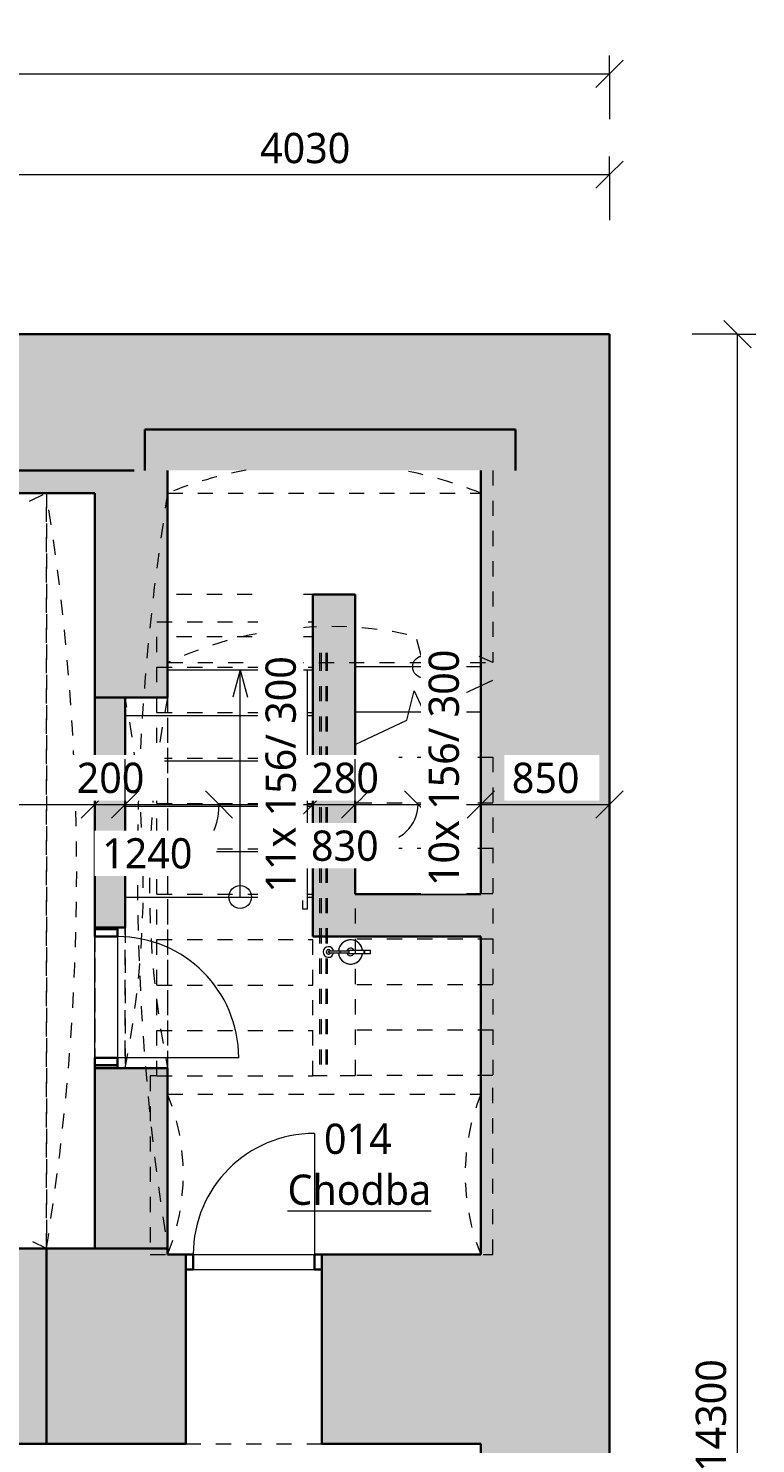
# Model space of a CAD drawing. Header units: metres. Extents: x -2.5 to 41.5, y -3.2 to 29.6.
# Tile 16 of 16: x 35.9 to 40.7, y 7.4 to 16.8. Entities that reach past the tile are written whole.
import ezdxf

# ---------------------------------------------------------------- set-up
doc = ezdxf.new("R2010")
doc.units = ezdxf.units.M
for name, pattern in [('AV - Cerch_ 1 tecka 2mm', [0.004, 0.002, -0.001, 0, -0.001]), ('AV - Cerch_ 2 tecky 2mm', [0.0038, 0.002, -0.0006, 0, -0.0006, 0, -0.0006]), ('AV - Cerch_ 2 tecky 4mm', [0.008, 0.004, -0.0015, 0, -0.001, 0, -0.0015])]:
    doc.linetypes.add(name, pattern=pattern)
doc.layers.add('AV-KOTY', color=5, linetype='Continuous', lineweight=13, true_color=0x0000ff)
doc.layers.add('AV-MISTNOSTI', color=5, linetype='Continuous', lineweight=5, true_color=0x0000ff)
for name, color, linetype, lineweight in [('AV-KOTY-100', 7, 'Continuous', 5), ('AV-SRAFY', 7, 'Continuous', 35), ('AV-STAVBA', 7, 'Continuous', 18)]:
    doc.layers.add(name, color=color, linetype=linetype, lineweight=lineweight)
doc.styles.add('Trebuchet MS', font='trebuc.ttf', dxfattribs={"height": 0.2})
doc.styles.add('Trebuchet MS_B', font='trebuc.ttf', dxfattribs={"height": 0.2})
doc.dimstyles.new('2_mm_-_O_-_Blue_-_mm', dxfattribs={"dimscale": 0.3048, "dimtxt": 0.20619, "dimasz": 0.590551, "dimexe": 0.393701, "dimexo": 0.0625, "dimgap": 0.065617, "dimtad": 1, "dimdec": 0, "dimlfac": 1000, "dimzin": 0, "dimdsep": 46, "dimtxsty": 'Trebuchet MS', "dimblk1": 'OBLIQUE', "dimblk2": 'OBLIQUE', "dimsah": 1, "dimcen": 0.09, "dimazin": 0, "dimtfac": 1, "dimtdec": 4, "dimtix": 1, "dimtmove": 0, "dimatfit": 3, "dimfxl": 0.984252, "dimfxlon": 1, "dimtvp": 1, "dimtfill": 1, "dimtolj": 1, "dimtzin": 0, "dimarcsym": 2})
doc.dimstyles.new('2_mm_-_O_-_Blue_-_mm_-_zaokrouhlena_1', dxfattribs={"dimscale": 0.3048, "dimtxt": 0.20619, "dimasz": 0.590551, "dimexe": 0.393701, "dimexo": 0.0625, "dimgap": 0.065617, "dimtad": 1, "dimdec": 0, "dimlfac": 1000, "dimrnd": 10, "dimzin": 0, "dimdsep": 46, "dimtxsty": 'Trebuchet MS', "dimblk1": 'OBLIQUE', "dimblk2": 'OBLIQUE', "dimsah": 1, "dimcen": 0.09, "dimazin": 0, "dimtfac": 1, "dimtdec": 4, "dimtix": 1, "dimtmove": 0, "dimatfit": 3, "dimfxl": 0.984252, "dimfxlon": 1, "dimtvp": 1, "dimtfill": 1, "dimtolj": 1, "dimtzin": 0, "dimarcsym": 2})
doc.dimstyles.new('2_mm_-_O_-_Blue_-_mm_1', dxfattribs={"dimscale": 0.3048, "dimtxt": 0.20619, "dimasz": 0.590551, "dimexe": 0.393701, "dimexo": 0.0625, "dimgap": 0.065617, "dimtad": 1, "dimdec": 0, "dimlfac": 1000, "dimzin": 0, "dimdsep": 46, "dimtxsty": 'Trebuchet MS', "dimblk1": 'OBLIQUE', "dimblk2": 'OBLIQUE', "dimsah": 1, "dimcen": 0.09, "dimazin": 0, "dimtfac": 1, "dimtdec": 4, "dimtix": 1, "dimtmove": 2, "dimatfit": 3, "dimfxl": 0.984252, "dimfxlon": 1, "dimtvp": 1, "dimtfill": 1, "dimtolj": 1, "dimtzin": 0, "dimarcsym": 2})
doc.dimstyles.new('2_mm_-_O_-_Blue_-_mm_2', dxfattribs={"dimscale": 0.3048, "dimtxt": 0.20619, "dimasz": 0.590551, "dimexe": 0.393701, "dimexo": 0.0625, "dimgap": 0.065617, "dimtad": 1, "dimdec": 0, "dimlfac": 1000, "dimzin": 0, "dimdsep": 46, "dimtxsty": 'Trebuchet MS', "dimblk1": 'OBLIQUE', "dimblk2": 'OBLIQUE', "dimsah": 1, "dimcen": 0.09, "dimazin": 0, "dimtfac": 1, "dimtdec": 4, "dimtix": 1, "dimtmove": 1, "dimatfit": 3, "dimfxl": 0.984252, "dimfxlon": 1, "dimtvp": 1, "dimtfill": 1, "dimtolj": 1, "dimtzin": 0, "dimarcsym": 2})

# ---------------------------------------------------------------- blocks, each defined once
blk = doc.blocks.new('DO_1-L_Ocel_ - 800x1970_150-V1-1PP')
at = {"layer": 'AV-STAVBA'}
for p in [(0.4, 0.875), (-0.4, 0.075)]:
    blk.add_line(p, (0.4, 0.075), dxfattribs=at)
at = {"layer": 'AV-STAVBA', "linetype": 'AV - Cerch_ 1 tecka 2mm'}
for p, q in [((-0.45, 0.075), (0.45, 0.075)), ((-0.4, 0.075), (0.4, 0.075)), ((-0.45, -0.075), (0.45, -0.075)), ((-0.4, -0.075), (0.4, -0.075))]:
    blk.add_line(p, q, dxfattribs=at)
at = {"layer": 'AV-STAVBA', "lineweight": 35}
for p, q in [((-0.4, 0.075), (-0.45, 0.075)), ((-0.4, -0.075), (-0.4, 0.075)), ((0.45, 0.075), (0.4, 0.075)), ((0.4, 0.075), (0.4, -0.075)), ((-0.45, -0.075), (-0.4, -0.075)), ((0.4, -0.075), (0.45, -0.075))]:
    blk.add_line(p, q, dxfattribs=at)
at = {"layer": 'AV-STAVBA'}
blk.add_arc((0.4, 0.075), 0.8, 90, 180, dxfattribs=at)
blk = doc.blocks.new('DO_1-L_Ocel_ - 800x1970_100-1402536-1PP')
at = {"layer": 'AV-STAVBA'}
for p, q in [((0.4, 1.425), (0.4, 0.625)), ((-0.4, 0.625), (0.4, 0.625)), ((-0.4, 0.525), (0.4, 0.525))]:
    blk.add_line(p, q, dxfattribs=at)
at = {"layer": 'AV-STAVBA', "linetype": 'AV - Cerch_ 1 tecka 2mm'}
for p, q in [((-0.45, 0.625), (0.45, 0.625)), ((-0.4, 0.625), (0.4, 0.625)), ((-0.4, 0.525), (0.4, 0.525)), ((-0.45, -0.625), (0.45, -0.625))]:
    blk.add_line(p, q, dxfattribs=at)
at = {"layer": 'AV-STAVBA', "lineweight": 35}
for p, q in [((-0.4, 0.625), (-0.45, 0.625)), ((-0.4, 0.525), (-0.4, 0.625)), ((0.45, 0.625), (0.4, 0.625)), ((0.4, 0.625), (0.4, 0.525)), ((-0.45, 0.525), (-0.4, 0.525)), ((0.4, 0.525), (0.45, 0.525))]:
    blk.add_line(p, q, dxfattribs=at)
at = {"layer": 'AV-STAVBA'}
blk.add_arc((0.4, 0.625), 0.8, 90, 180, dxfattribs=at)
blk = doc.blocks.new('GM_Otvor s klenutým nadpražím - 2450x2330_2300-1650463-1PP')
at = {"layer": 'AV-STAVBA', "linetype": 'AV - Cerch_ 1 tecka 2mm', "lineweight": 13}
for p, q in [((-1.225, 0.24), (1.225, 0.24)), ((1.1415, -0.04), (-1.1415, -0.04))]:
    blk.add_line(p, q, dxfattribs=at)
for centre, start, end in [((0, 6.4326), 258.81041, 281.18959), ((0, -6.2326), 78.81041, 101.18959)]:
    blk.add_arc(centre, 6.3126, start, end, dxfattribs=at)
blk = doc.blocks.new('GM_Otvor_obdélníkový - 930x2180-926093-1PP')
at = {"layer": 'AV-STAVBA', "linetype": 'AV - Cerch_ 1 tecka 2mm', "lineweight": 13}
for p, q in [((-0.465, 0.1), (0.465, 0.1)), ((-0.465, -0.1), (0.465, -0.1)), ((-0.465, -0.1), (0.465, -0.1))]:
    blk.add_line(p, q, dxfattribs=at)
blk = doc.blocks.new('GM_Otvor s klenutým nadpražím - 4990x2050_4050-1402283-1PP')
at = {"layer": 'AV-STAVBA', "linetype": 'AV - Cerch_ 1 tecka 2mm', "lineweight": 13}
for p, q in [((-2.495, 0.4), (2.495, 0.4)), ((2.4115, -0.4), (-2.4115, -0.4))]:
    blk.add_line(p, q, dxfattribs=at)
for centre, start, end in [((0, 15.8626), 260.8339, 279.1661), ((0, -15.8626), 80.8339, 99.1661)]:
    blk.add_arc(centre, 15.6626, start, end, dxfattribs=at)
blk = doc.blocks.new('GM_Void_valená klenba - GM_Void_valená klenba-1524416-1PP')
at = {"layer": 'AV-STAVBA', "linetype": 'AV - Cerch_ 1 tecka 2mm', "lineweight": 13}
for p, q in [((-0.83, 2.495), (-0.83, -2.495)), ((-0.83, 2.495), (0.83, 2.495)), ((0.83, 2.495), (0.83, -2.495)), ((-0.83, -2.495), (0.83, -2.495))]:
    blk.add_line(p, q, dxfattribs=at)
for centre, start, end in [((0, 4.1147), 242.86788, 297.13212), ((0, -4.1147), 62.86788, 117.13212)]:
    blk.add_arc(centre, 1.82, start, end, dxfattribs=at)
blk = doc.blocks.new('GM_Nika s klenutým nadpražím - 2070x2300_2300-1345910-1PP')
at = {"layer": 'AV-STAVBA', "linetype": 'AV - Cerch_ 1 tecka 2mm', "lineweight": 13}
blk.add_line((1.035, 0.525), (-1.035, 0.525), dxfattribs=at)
for start, end in [(248.1263, 259.32908), (280.67092, 291.8737)]:
    blk.add_arc((0, 3.1031), 2.7781, start, end, dxfattribs=at)
blk = doc.blocks.new('GM_Otvor_obdélníkový - 960x1970-1347470-1PP')
at = {"layer": 'AV-STAVBA', "linetype": 'AV - Cerch_ 1 tecka 2mm', "lineweight": 13}
for p, q in [((-0.48, 0.14), (0.48, 0.14)), ((-0.48, -0.14), (0.48, -0.14)), ((-0.48, -0.14), (0.48, -0.14))]:
    blk.add_line(p, q, dxfattribs=at)
blk = doc.blocks.new('Railing - Railing-1400146-1PP')
at = {"layer": 'AV-STAVBA'}
for p, q in [((37.7398, 12.5299), (37.7698, 12.5299)), ((37.7398, 10.9499), (37.7398, 12.5299)), ((37.7698, 10.9499), (37.7698, 12.5299)), ((37.7698, 10.9499), (37.7398, 10.9499))]:
    blk.add_line(p, q, dxfattribs=at)
blk = doc.blocks.new('GM_Void_valená klenba - GM_Void_valená klenba-1524442-1PP')
at = {"layer": 'AV-STAVBA', "linetype": 'AV - Cerch_ 1 tecka 2mm', "lineweight": 13}
for p, q in [((-0.53, 1.035), (-0.53, -1.035)), ((-0.53, 1.035), (0.53, 1.035)), ((0.53, 1.035), (0.53, -1.035)), ((-0.53, -1.035), (0.53, -1.035))]:
    blk.add_line(p, q, dxfattribs=at)
for centre, start, end in [((0, 2.3346), 247.81321, 292.18679), ((0, -2.3346), 67.81321, 112.18679)]:
    blk.add_arc(centre, 1.4035, start, end, dxfattribs=at)
blk = doc.blocks.new('Railing - Railing-1407376-1PP')
at = {"layer": 'AV-STAVBA', "linetype": 'AV - Cerch_ 2 tecky 2mm'}
for p, q in [((37.8498, 12.6432), (37.8498, 12.6232)), ((37.8598, 12.6432), (37.8598, 12.6232)), ((37.8598, 12.6432), (37.8598, 12.6232)), ((37.8898, 12.6432), (37.8898, 12.6232)), ((37.8898, 12.6432), (37.8898, 12.6232)), ((37.8998, 12.6432), (37.8998, 12.6232)), ((37.8498, 12.6232), (37.8498, 9.8482)), ((37.8598, 12.6232), (37.8598, 9.8482)), ((37.8598, 12.6232), (37.8598, 9.8482)), ((37.8898, 12.6232), (37.8898, 9.8482)), ((37.8898, 12.6232), (37.8898, 9.8482)), ((37.8998, 12.6232), (37.8998, 9.8482)), ((37.8998, 9.8482), (37.8498, 9.8482)), ((37.8898, 9.8482), (37.8598, 9.8482)), ((37.8898, 9.8482), (37.8598, 9.8482))]:
    blk.add_line(p, q, dxfattribs=at)
blk = doc.blocks.new('GM_Hasicí přístroj - Hasici pristroj-1546942-1PP')
at = {"layer": 'AV-STAVBA', "lineweight": 13}
for p, q in [((-0.0421, 0.0036), (-0.1007, 0.0036)), ((-0.0421, 0.0111), (0.0579, 0.0111)), ((-0.0421, 0.0111), (-0.0421, -0.0139)), ((0.0579, 0.0111), (0.0605, 0.0111)), ((0.0579, 0.0111), (0.0579, -0.0139)), ((0.0605, 0.0111), (0.0979, 0.0111)), ((0.0605, 0.0111), (0.0605, -0.0139)), ((0.0979, 0.0111), (0.0979, -0.0139)), ((-0.1007, -0.0064), (-0.0421, -0.0064)), ((0.0579, -0.0139), (-0.0421, -0.0139)), ((0.0605, -0.0139), (0.0579, -0.0139)), ((0.0979, -0.0139), (0.0605, -0.0139))]:
    blk.add_line(p, q, dxfattribs=at)
at = {"layer": 'AV-STAVBA', "lineweight": 13, "flags": 128}
for points in [[(-0.1007, 0.0036), (-0.1035, 0.0036), (-0.1063, 0.0036), (-0.1092, 0.0036), (-0.112, 0.0036), (-0.1149, 0.0036), (-0.1177, 0.0036), (-0.1205, 0.0036), (-0.1233, 0.0036), (-0.126, 0.0036), (-0.1288, 0.0036), (-0.1315, 0.0036), (-0.1341, 0.0036), (-0.1367, 0.0036), (-0.1393, 0.0036), (-0.1418, 0.0036), (-0.1443, 0.0036), (-0.1467, 0.0036), (-0.149, 0.0036), (-0.1513, 0.0036), (-0.1535, 0.0036), (-0.1556, 0.0036), (-0.1577, 0.0036), (-0.1596, 0.0036), (-0.1615, 0.0036), (-0.1633, 0.0036), (-0.165, 0.0036), (-0.1667, 0.0036), (-0.1682, 0.0036), (-0.1696, 0.0036), (-0.1709, 0.0036), (-0.1714, 0.0036)], [(-0.1714, -0.0064), (-0.1701, -0.0064), (-0.1687, -0.0064), (-0.1673, -0.0064), (-0.1657, -0.0064), (-0.164, -0.0064), (-0.1622, -0.0064), (-0.1604, -0.0064), (-0.1584, -0.0064), (-0.1564, -0.0064), (-0.1543, -0.0064), (-0.1522, -0.0064), (-0.1499, -0.0064), (-0.1476, -0.0064), (-0.1452, -0.0064), (-0.1428, -0.0064), (-0.1403, -0.0064), (-0.1377, -0.0064), (-0.1351, -0.0064), (-0.1325, -0.0064), (-0.1298, -0.0064), (-0.1271, -0.0064), (-0.1244, -0.0064), (-0.1216, -0.0064), (-0.1188, -0.0064), (-0.116, -0.0064), (-0.1131, -0.0064), (-0.1103, -0.0064), (-0.1074, -0.0064), (-0.1046, -0.0064), (-0.1018, -0.0064), (-0.1007, -0.0064)]]:
    blk.add_lwpolyline(points, dxfattribs=at)
at = {"layer": 'AV-STAVBA', "lineweight": 13}
for centre, radius, start, end in [((-0.1772, -0.0014), 0.035, 7.23753, 180), ((-0.1764, -0.0014), 0.015, 18.64917, 180), ((-0.1764, -0.0014), 0.015, 165, 180), ((-0.1764, -0.0014), 0.015, 105, 134.93615), ((-0.1714, -0.0014), 0.005, 150, 180), ((-0.1714, -0.0014), 0.005, 90, 120), ((-0.1764, -0.0014), 0.015, 45.06385, 75), ((-0.1764, -0.0014), 0.015, 18.64917, 44.93615), ((-0.0307, -0.0014), 0.08, 90, 176.37662), ((-0.0307, -0.0014), 0.08, 159.97132, 176.42822), ((-0.0307, -0.0014), 0.08, 114.97132, 155.02868), ((-0.0307, -0.0014), 0.08, 90, 110.02868), ((-0.0307, -0.0014), 0.025, 90, 169.20034), ((-0.0307, -0.0014), 0.08, 69.97132, 90), ((-0.0307, -0.0014), 0.08, 9.18677, 90), ((-0.0307, -0.0014), 0.025, 30, 90), ((-0.0307, -0.0014), 0.08, 24.97132, 65.02868), ((-0.0307, -0.0014), 0.08, 9.05555, 20.02868), ((-0.1772, -0.0014), 0.035, 180, 351.96894), ((-0.1764, -0.0014), 0.015, 174.95011, 180), ((-0.1764, -0.0014), 0.015, 180, 185.04989), ((-0.1764, -0.0014), 0.015, 180, 224.93615), ((-0.1764, -0.0014), 0.015, 180, 341.97651), ((-0.1764, -0.0014), 0.015, 240, 270), ((-0.1714, -0.0014), 0.005, 180, 210), ((-0.1714, -0.0014), 0.005, 240, 285), ((-0.1764, -0.0014), 0.015, 330, 341.97651), ((-0.0307, -0.0014), 0.08, 183.5619, 200.02868), ((-0.0307, -0.0014), 0.08, 183.6137, 270), ((-0.0307, -0.0014), 0.08, 204.97132, 245.02868), ((-0.0307, -0.0014), 0.08, 249.97132, 270), ((-0.0307, -0.0014), 0.025, 190.79953, 270), ((-0.0307, -0.0014), 0.025, 270, 330), ((-0.0307, -0.0014), 0.08, 270, 350.81323), ((-0.0307, -0.0014), 0.08, 270, 290.02868), ((-0.0307, -0.0014), 0.08, 294.97132, 335.02868), ((-0.0307, -0.0014), 0.08, 339.97132, 350.94445)]:
    blk.add_arc(centre, radius, start, end, dxfattribs=at)
for points, knots in [([(-0.1764, -0.0014), (-0.1764, -0.0009), (-0.1762, 0.0003), (-0.1753, 0.0019), (-0.1742, 0.0028), (-0.1731, 0.0033), (-0.1725, 0.0034), (-0.1723, 0.0035)], [0, 0, 0, 0, 0.1111111, 0.2222222, 0.3333333, 0.3888889, 0.4444444, 0.4444444, 0.4444444, 0.4444444]), ([(-0.1689, -0.0058), (-0.1692, -0.0059), (-0.1697, -0.0062), (-0.1705, -0.0064), (-0.1714, -0.0065), (-0.1723, -0.0064), (-0.1731, -0.0062), (-0.1742, -0.0057), (-0.1753, -0.0047), (-0.1762, -0.0032), (-0.1764, -0.002), (-0.1764, -0.0014)], [0.3333333, 0.3333333, 0.3333333, 0.3333333, 0.3888889, 0.4444444, 0.5, 0.5555556, 0.6111111, 0.6666667, 0.7777778, 0.8888889, 1, 1, 1, 1])]:
    blk.add_open_spline(points, degree=3, knots=knots, dxfattribs=at)
for points in [[(-0.1004, -0.0014), (-0.1004, -0.0009), (-0.1004, 0.0003), (-0.1005, 0.0018), (-0.1005, 0.003), (-0.1006, 0.0034), (-0.1006, 0.0035)], [(-0.1006, -0.0064), (-0.1006, -0.0063), (-0.1005, -0.0059), (-0.1005, -0.0047), (-0.1004, -0.0032), (-0.1004, -0.002), (-0.1004, -0.0014)]]:
    blk.add_open_spline(points, degree=3, dxfattribs=at)
blk = doc.blocks.new('GM_Void_valená klenba - GM_Void_valená klenba-1683622-1PP')
at = {"layer": 'AV-STAVBA', "linetype": 'AV - Cerch_ 1 tecka 2mm', "lineweight": 13}
for p, q in [((-1.075, 0.353), (-1.075, -0.917)), ((1.075, 0.353), (1.075, -0.917)), ((-1.075, -0.917), (1.075, -0.917))]:
    blk.add_line(p, q, dxfattribs=at)
blk.add_arc((0, -3.2183), 2.54, 64.96143, 115.03857, dxfattribs=at)
blk = doc.blocks.new('DIMBLOCK31-1PP')
at = {"layer": 'AV-KOTY-100', "color": 5, "true_color": 0x0000ff}
for p, q in [((25.2348, 11.6412), (25.2348, 11.9412)), ((36.3648, 11.6412), (36.3648, 11.9412)), ((25.2348, 11.6412), (25.3248, 11.7312)), ((36.3648, 11.6412), (36.4548, 11.7312)), ((25.2348, 11.6412), (25.1448, 11.5512)), ((25.2348, 11.6412), (36.3648, 11.6412)), ((25.2348, 11.6412), (25.2348, 11.5212)), ((36.3648, 11.6412), (36.2748, 11.5512)), ((36.3648, 11.6412), (36.3648, 11.5212))]:
    blk.add_line(p, q, dxfattribs=at)
at = {"layer": 'AV-KOTY-100', "color": 0, "insert": (30.4329, 11.9171), "char_height": 0.2, "width": 0.880677, "attachment_point": 1, "line_spacing_factor": 1.048425, "style": 'Trebuchet MS', "bg_fill": 3, "box_fill_scale": 1.25, "bg_fill_color": 256, "bg_fill_true_color": 13158600, "bg_fill_transparency": 0}
blk.add_mtext('11130', dxfattribs=at)
blk = doc.blocks.new('_Oblique')
at = {"color": 0, "linetype": 'ByBlock', "lineweight": -2}
blk.add_line((-0.5, -0.5), (0.5, 0.5), dxfattribs=at)
blk = doc.blocks.new('DIMBLOCK32-1PP')
at = {"layer": 'AV-KOTY-100', "color": 5, "true_color": 0x0000ff}
for p, q in [((36.3648, 11.6412), (36.3648, 11.9412)), ((36.5648, 11.6412), (36.5648, 11.9412)), ((36.3648, 11.6412), (36.4548, 11.7312)), ((36.5648, 11.6412), (36.6548, 11.7312)), ((36.3648, 11.6412), (36.2748, 11.5512)), ((36.3648, 11.6412), (36.5648, 11.6412)), ((36.3648, 11.6412), (36.3648, 11.5212)), ((36.5648, 11.6412), (36.4748, 11.5512)), ((36.5648, 11.6412), (36.5648, 11.5212))]:
    blk.add_line(p, q, dxfattribs=at)
at = {"layer": 'AV-KOTY-100', "color": 0, "insert": (36.2446, 11.9171), "char_height": 0.2, "width": 0.528406, "attachment_point": 1, "line_spacing_factor": 1.048425, "style": 'Trebuchet MS', "bg_fill": 3, "box_fill_scale": 1.25, "bg_fill_color": 256, "bg_fill_true_color": 13158600, "bg_fill_transparency": 0}
blk.add_mtext('200', dxfattribs=at)
blk = doc.blocks.new('DIMBLOCK33-1PP')
at = {"layer": 'AV-KOTY-100', "color": 5, "true_color": 0x0000ff}
for p, q in [((36.5648, 11.6412), (36.5648, 11.9412)), ((37.8048, 11.6412), (37.8048, 11.9412)), ((36.5648, 11.6412), (36.6548, 11.7312)), ((37.1848, 11.6412), (37.0948, 11.7312)), ((37.8048, 11.6412), (37.8948, 11.7312)), ((36.5648, 11.6412), (36.4748, 11.5512)), ((36.5648, 11.6412), (37.8048, 11.6412)), ((36.5648, 11.6412), (36.5648, 11.5212)), ((37.1848, 11.6412), (37.2748, 11.5512)), ((37.8048, 11.6412), (37.7148, 11.5512)), ((37.8048, 11.6412), (37.8048, 11.5212))]:
    blk.add_line(p, q, dxfattribs=at)
blk.add_ellipse((37.0003, 11.6412), major_axis=(0, 0.3039), ratio=0.607111, start_param=3.141593, end_param=4.712389, dxfattribs=at)
at = {"layer": 'AV-KOTY-100', "color": 0, "insert": (36.4132, 11.4184), "char_height": 0.2, "width": 0.704541, "attachment_point": 1, "line_spacing_factor": 1.048425, "style": 'Trebuchet MS', "bg_fill": 3, "box_fill_scale": 1.25, "bg_fill_color": 256, "bg_fill_true_color": 13158600, "bg_fill_transparency": 0}
blk.add_mtext('1240', dxfattribs=at)
blk = doc.blocks.new('DIMBLOCK34-1PP')
at = {"layer": 'AV-KOTY-100', "color": 5, "true_color": 0x0000ff}
for p, q in [((37.8048, 11.6412), (37.8048, 11.9412)), ((38.0848, 11.6412), (38.0848, 11.9412)), ((37.8048, 11.6412), (37.8948, 11.7312)), ((38.0848, 11.6412), (38.1748, 11.7312)), ((37.8048, 11.6412), (37.7148, 11.5512)), ((37.8048, 11.6412), (38.0848, 11.6412)), ((37.8048, 11.6412), (37.8048, 11.5212)), ((38.0848, 11.6412), (37.9948, 11.5512)), ((38.0848, 11.6412), (38.0848, 11.5212))]:
    blk.add_line(p, q, dxfattribs=at)
at = {"layer": 'AV-KOTY-100', "color": 0, "insert": (37.7943, 11.9171), "char_height": 0.2, "width": 0.528406, "attachment_point": 1, "line_spacing_factor": 1.048425, "style": 'Trebuchet MS', "bg_fill": 3, "box_fill_scale": 1.25, "bg_fill_color": 256, "bg_fill_true_color": 13158600, "bg_fill_transparency": 0}
blk.add_mtext('280', dxfattribs=at)
blk = doc.blocks.new('DIMBLOCK35-1PP')
at = {"layer": 'AV-KOTY-100', "color": 5, "true_color": 0x0000ff}
for p, q in [((38.0848, 11.6412), (38.0848, 11.9412)), ((38.9148, 11.6412), (38.9148, 11.9412)), ((38.0848, 11.6412), (38.1748, 11.7312)), ((38.4998, 11.6412), (38.4098, 11.7312)), ((38.9148, 11.6412), (39.0048, 11.7312)), ((38.0848, 11.6412), (37.9948, 11.5512)), ((38.0848, 11.6412), (38.9148, 11.6412)), ((38.0848, 11.6412), (38.0848, 11.5212)), ((38.4998, 11.6412), (38.5898, 11.5512)), ((38.9148, 11.6412), (38.8248, 11.5512)), ((38.9148, 11.6412), (38.9148, 11.5212))]:
    blk.add_line(p, q, dxfattribs=at)
blk.add_ellipse((38.2331, 11.6412), major_axis=(0.2667, 0), ratio=0.950178, start_param=4.712389, end_param=6.283185, dxfattribs=at)
at = {"layer": 'AV-KOTY-100', "color": 0, "insert": (37.7927, 11.4689), "char_height": 0.2, "width": 0.528406, "attachment_point": 1, "line_spacing_factor": 1.048425, "style": 'Trebuchet MS', "bg_fill": 3, "box_fill_scale": 1.25, "bg_fill_color": 256, "bg_fill_true_color": 13158600, "bg_fill_transparency": 0}
blk.add_mtext('830', dxfattribs=at)
blk = doc.blocks.new('DIMBLOCK36-1PP')
at = {"layer": 'AV-KOTY-100', "color": 5, "true_color": 0x0000ff}
for p, q in [((38.9148, 11.6412), (38.9148, 11.9412)), ((39.7648, 11.6412), (39.7648, 11.9412)), ((38.9148, 11.6412), (39.0048, 11.7312)), ((39.7648, 11.6412), (39.8548, 11.7312)), ((38.9148, 11.6412), (38.8248, 11.5512)), ((38.9148, 11.6412), (39.7648, 11.6412)), ((38.9148, 11.6412), (38.9148, 11.5212)), ((39.7648, 11.6412), (39.6748, 11.5512)), ((39.7648, 11.6412), (39.7648, 11.5212))]:
    blk.add_line(p, q, dxfattribs=at)
at = {"layer": 'AV-KOTY-100', "color": 0, "insert": (39.1196, 11.9171), "char_height": 0.2, "width": 0.528406, "attachment_point": 1, "line_spacing_factor": 1.048425, "style": 'Trebuchet MS', "bg_fill": 3, "box_fill_scale": 1.25, "bg_fill_color": 256, "bg_fill_true_color": 13158600, "bg_fill_transparency": 0}
blk.add_mtext('850', dxfattribs=at)
blk = doc.blocks.new('DIMBLOCK52-1PP')
at = {"layer": 'AV-KOTY-100', "color": 5, "true_color": 0x0000ff}
for p, q in [((40.6109, 14.7482), (40.5209, 14.8382)), ((40.6109, 14.7482), (40.3109, 14.7482)), ((40.6109, 0.4482), (40.6109, 14.7482)), ((40.6109, 14.7482), (40.7009, 14.6582)), ((40.6109, 14.7482), (40.7309, 14.7482)), ((40.6109, 0.4482), (40.5209, 0.5382)), ((40.6109, 0.4482), (40.3109, 0.4482)), ((40.6109, 0.4482), (40.7009, 0.3582)), ((40.6109, 0.4482), (40.7309, 0.4482))]:
    blk.add_line(p, q, dxfattribs=at)
at = {"layer": 'AV-KOTY-100', "color": 0, "insert": (40.335, 7.2313), "char_height": 0.2, "width": 0.880677, "attachment_point": 1, "rotation": 90, "line_spacing_factor": 1.048425, "style": 'Trebuchet MS', "bg_fill": 3, "box_fill_scale": 1.25, "bg_fill_color": 256, "bg_fill_true_color": 13158600, "bg_fill_transparency": 0}
blk.add_mtext('14300', dxfattribs=at)
blk = doc.blocks.new('DIMBLOCK69-1PP')
at = {"layer": 'AV-KOTY-100', "color": 5, "true_color": 0x0000ff}
for p, q in [((35.7348, 15.8021), (35.7348, 15.9221)), ((39.7648, 15.8021), (39.7648, 15.9221)), ((35.7348, 15.8021), (35.8248, 15.8921)), ((39.7648, 15.8021), (39.8548, 15.8921)), ((35.7348, 15.8021), (35.6448, 15.7121)), ((35.7348, 15.8021), (39.7648, 15.8021)), ((35.7348, 15.8021), (35.7348, 15.5021)), ((39.7648, 15.8021), (39.6748, 15.7121)), ((39.7648, 15.8021), (39.7648, 15.5021))]:
    blk.add_line(p, q, dxfattribs=at)
at = {"layer": 'AV-KOTY-100', "color": 0, "insert": (37.4563, 16.078), "char_height": 0.2, "width": 0.704541, "attachment_point": 1, "line_spacing_factor": 1.048425, "style": 'Trebuchet MS', "bg_fill": 3, "box_fill_scale": 1.25, "bg_fill_color": 256, "bg_fill_true_color": 13158600, "bg_fill_transparency": 0}
blk.add_mtext('4030', dxfattribs=at)
blk = doc.blocks.new('DIMBLOCK70-1PP')
at = {"layer": 'AV-KOTY-100', "color": 5, "true_color": 0x0000ff}
for p, q in [((6.1548, 16.469), (6.1548, 16.769)), ((6.1548, 16.469), (6.2448, 16.559)), ((39.7648, 16.469), (39.7648, 16.589)), ((39.7648, 16.469), (39.8548, 16.559)), ((6.1548, 16.469), (6.0648, 16.379)), ((6.1548, 16.469), (39.7648, 16.469)), ((6.1548, 16.469), (6.1548, 16.349)), ((39.7648, 16.469), (39.6748, 16.379)), ((39.7648, 16.469), (39.7648, 16.169))]:
    blk.add_line(p, q, dxfattribs=at)
at = {"layer": 'AV-KOTY-100', "color": 0, "insert": (22.5929, 16.7449), "char_height": 0.2, "width": 0.880677, "attachment_point": 1, "line_spacing_factor": 1.048425, "style": 'Trebuchet MS', "bg_fill": 3, "box_fill_scale": 1.25, "bg_fill_color": 256, "bg_fill_true_color": 13158600, "bg_fill_transparency": 0}
blk.add_mtext('33610', dxfattribs=at)

msp = doc.modelspace()

# ---------------------------------------------------------------- hatches: boundary and pattern name
at = {"layer": 'AV-SRAFY', "lineweight": 5}
h = msp.add_hatch(color=256, dxfattribs=at)
h.paths.add_polyline_path([(22.2948, 13.6982), (22.8198, 13.6982), (22.8198, 13.8482), (22.3279, 13.8482), (22.3279, 14.7482), (17.1148, 14.7482), (17.1148, 13.6982), (22.186, 13.6982)])
h.paths.add_polyline_path([(33.5098, 13.6982), (34.3848, 13.6982), (34.3848, 13.8482), (33.5098, 13.8482)])
h.paths.add_polyline_path([(36.8448, 13.6982), (36.8448, 13.8482), (35.7848, 13.8482), (35.7848, 13.6982), (36.6248, 13.6982)])
h.paths.add_polyline_path([(32.1098, 13.6982), (32.1098, 13.8482), (30.4848, 13.8482), (30.4848, 13.6982), (31.2427, 13.6982)])
h.paths.add_polyline_path([(27.4398, 13.6982), (29.0848, 13.6982), (29.0848, 13.8482), (27.4398, 13.8482)])
h.paths.add_polyline_path([(24.1198, 13.6982), (26.1398, 13.6982), (26.1398, 13.8482), (24.1198, 13.8482)])
h = msp.add_hatch(color=256, dxfattribs=at)
h.paths.add_polyline_path([(38.9148, 13.8482), (38.9148, 14.7482), (35.7348, 14.7482), (35.7348, 14.3682), (35.7848, 14.3682), (35.7848, 13.8482), (37.6249, 13.8482)])
h.paths.add_polyline_path([(34.3848, 13.8482), (34.3848, 14.3682), (34.4348, 14.3682), (34.4338, 14.7482), (33.4598, 14.7482), (33.4598, 14.3682), (33.5098, 14.3682), (33.5098, 13.8482)])
h.paths.add_polyline_path([(32.1098, 13.8482), (32.1098, 14.3682), (32.1598, 14.3682), (32.1598, 14.7482), (30.4348, 14.7482), (30.4348, 14.3682), (30.4848, 14.3682), (30.4848, 13.8482), (31.2427, 13.8482)])
h.paths.add_polyline_path([(29.0848, 13.8482), (29.0848, 14.3682), (29.1348, 14.3682), (29.1348, 14.7482), (27.4398, 14.7482), (27.4398, 13.8482), (28.0516, 13.8482)])
h.paths.add_polyline_path([(26.1398, 13.8482), (26.1398, 14.7482), (23.5198, 14.7482), (23.5198, 14.3682), (24.1198, 14.3682), (24.1198, 13.8482), (24.8606, 13.8482)])
h.paths.add_polyline_path([(22.8198, 13.8482), (22.8198, 14.7482), (22.3279, 14.7482), (22.3279, 13.8482)])
for points in [[(38.9148, 13.8482), (39.7648, 13.8482), (39.7648, 14.7482), (38.9148, 14.7482)], [(36.6948, 13.8482), (39.1448, 13.8482), (39.1448, 14.1182), (36.6948, 14.1182)], [(38.9148, 13.0482), (39.7648, 13.0482), (39.7648, 13.8482), (38.9148, 13.8482)], [(39.7648, 1.3982), (39.7648, 13.0482), (38.9148, 13.0482), (38.9148, 1.3982)], [(36.8448, 7.4182), (36.8448, 8.7082), (36.0448, 8.7082), (36.0448, 7.4182)]]:
    msp.add_hatch(color=256, dxfattribs=at).paths.add_polyline_path(points)
h = msp.add_hatch(color=256, dxfattribs=at)
h.paths.add_polyline_path([(36.8448, 8.7082), (36.8448, 9.8982), (36.3648, 9.8982), (36.3648, 8.7082)])
h.paths.add_polyline_path([(36.8448, 12.3482), (36.8448, 13.6982), (36.3648, 13.6982), (36.3648, 12.3482)])
at = {"layer": 'AV-SRAFY', "lineweight": 18}
for points in [[(37.8243, 10.7682), (38.0848, 10.7682), (38.0848, 13.0282), (37.8048, 13.0282), (37.8048, 10.7682)], [(36.3648, 10.8282), (36.5648, 10.8282), (36.5648, 12.3482), (36.3648, 12.3482)], [(38.4226, 10.7682), (38.9148, 10.7682), (38.9148, 11.0482), (38.0848, 11.0482), (38.0848, 10.7682), (38.2232, 10.7682)]]:
    msp.add_hatch(color=256, dxfattribs=at).paths.add_polyline_path(points)
h = msp.add_hatch(color=256, dxfattribs=at)
h.paths.add_polyline_path([(36.3648, 9.8982), (36.5148, 9.8982), (36.5148, 9.9182), (36.3648, 9.9182)])
h.paths.add_polyline_path([(36.5148, 10.8182), (36.5148, 10.8282), (36.3648, 10.8282), (36.3648, 10.8182)])
h = msp.add_hatch(color=256, dxfattribs=at)
h.paths.add_polyline_path([(36.8448, 7.4182), (36.8448, 8.7082), (34.3848, 8.7082), (34.3848, 7.4182), (34.4338, 7.4182)])
h.paths.add_polyline_path([(25.4748, 7.4182), (27.7548, 7.4182), (27.7548, 8.7082), (25.4748, 8.7082), (25.4748, 8.0842)])
h.paths.add_polyline_path([(17.9148, 7.4182), (24.6748, 7.4182), (24.6748, 8.7082), (17.9148, 8.7082), (17.9148, 8.0842)])
h.paths.add_polyline_path([(28.5548, 7.4182), (28.9948, 7.4182), (28.9948, 8.7082), (28.5548, 8.7082)])
h.paths.add_polyline_path([(30.7848, 7.4182), (30.7848, 8.7082), (30.6748, 8.7082), (30.6748, 7.4182)])
h.paths.add_polyline_path([(31.5848, 7.4182), (31.9548, 7.4182), (31.9548, 8.7082), (31.5848, 8.7082), (31.5848, 8.0842)])
h.paths.add_polyline_path([(33.4148, 7.4182), (33.5848, 7.4182), (33.5848, 8.7082), (33.4148, 8.7082), (33.4148, 7.4867)])
h = msp.add_hatch(color=256, dxfattribs=at)
h.paths.add_polyline_path([(38.9148, 7.4182), (38.9148, 8.6682), (37.8648, 8.6682), (37.8648, 7.4182)])
h.paths.add_polyline_path([(36.8448, 7.4182), (36.9648, 7.4182), (36.9648, 8.6682), (36.8448, 8.6682)])

# ---------------------------------------------------------------- linework, layer by layer
at = {"layer": 'AV-KOTY'}
for p, q in [((38.5398, 12.5506), (38.4916, 12.7306)), ((38.5398, 12.5506), (38.588, 12.7306)), ((37.3248, 12.5299), (37.2766, 12.3499)), ((37.3248, 12.2299), (37.3248, 12.5299)), ((37.3248, 12.5299), (37.373, 12.3499)), ((37.3248, 11.9299), (37.3248, 12.2299)), ((37.3248, 11.6299), (37.3248, 11.9299)), ((37.3248, 11.3299), (37.3248, 11.6299)), ((37.3248, 11.0299), (37.3248, 11.3299))]:
    msp.add_line(p, q, dxfattribs=at)
for centre in [(38.5398, 12.5506), (37.3248, 11.0299)]:
    msp.add_circle(centre, 0.075, dxfattribs=at)
at = {"layer": 'AV-STAVBA', "lineweight": 35}
for p, q in [((39.7648, 14.7482), (35.7348, 14.7482)), ((39.7648, 0.4482), (39.7648, 14.7482)), ((36.6948, 14.1182), (36.6948, 13.8482)), ((36.6948, 14.1182), (39.1448, 14.1182)), ((39.1448, 14.1182), (39.1448, 13.8482)), ((35.7848, 13.8482), (36.6248, 13.8482)), ((36.8448, 13.8482), (36.8448, 12.3482)), ((38.9148, 13.8482), (38.9148, 11.0482)), ((36.3648, 13.6982), (35.7848, 13.6982)), ((36.3648, 13.6982), (36.3648, 10.8182)), ((37.8048, 13.0282), (37.8048, 10.7682)), ((38.0848, 13.0282), (37.8048, 13.0282)), ((38.0848, 11.0482), (38.0848, 13.0282)), ((36.8448, 12.3482), (36.3648, 12.3482)), ((36.5648, 10.8282), (36.5648, 12.3482)), ((38.9148, 11.0482), (38.0848, 11.0482)), ((36.5648, 10.8282), (36.3648, 10.8282)), ((36.3648, 10.8182), (36.5148, 10.8182)), ((36.5148, 10.8182), (36.5148, 10.8282)), ((37.8048, 10.7682), (38.9148, 10.7682)), ((38.9148, 10.7682), (38.9148, 8.6682)), ((36.3648, 9.9182), (36.3648, 8.7082)), ((36.5148, 9.9182), (36.3648, 9.9182)), ((36.5148, 9.8982), (36.5148, 9.9182)), ((36.3648, 9.8982), (36.8448, 9.8982)), ((36.8448, 8.6682), (36.8448, 9.8982)), ((36.8448, 8.7082), (33.4148, 8.7082)), ((36.0448, 8.7082), (36.0448, 7.4182)), ((36.9648, 8.6682), (36.8448, 8.6682)), ((36.9648, 7.4182), (36.9648, 8.6682)), ((38.9148, 8.6682), (37.8648, 8.6682)), ((37.8648, 8.6682), (37.8648, 7.4182)), ((33.1148, 7.4182), (36.9648, 7.4182)), ((37.8648, 7.4182), (38.9148, 7.4182)), ((38.9148, 7.4182), (38.9148, 1.3982))]:
    msp.add_line(p, q, dxfattribs=at)
at = {"layer": 'AV-STAVBA', "linetype": 'AV - Cerch_ 2 tecky 4mm'}
for p, q in [((36.7748, 12.8482), (37.8048, 12.8482)), ((36.7748, 9.8482), (36.7748, 12.8482)), ((37.8048, 9.8482), (37.8048, 12.8482)), ((36.7748, 12.5482), (37.8048, 12.5482)), ((36.7748, 12.5482), (37.8048, 12.5482)), ((38.9148, 12.5506), (38.0848, 12.5506)), ((36.8448, 12.5299), (37.7398, 12.5299)), ((37.7698, 12.5299), (37.8048, 12.5299)), ((38.4394, 12.2506), (38.0848, 12.2506)), ((38.5398, 12.2506), (38.4394, 12.2506)), ((38.5398, 12.2506), (38.4394, 12.2506)), ((38.6403, 12.2506), (38.5398, 12.2506)), ((38.9148, 12.2506), (38.6403, 12.2506)), ((38.9148, 12.2506), (38.6403, 12.2506)), ((36.5648, 12.2299), (37.7398, 12.2299)), ((36.7748, 12.2482), (37.8048, 12.2482)), ((36.7748, 12.2482), (37.8048, 12.2482)), ((37.7698, 12.2299), (37.8048, 12.2299)), ((36.5648, 11.9299), (37.7398, 11.9299)), ((36.7748, 11.9482), (37.8048, 11.9482)), ((36.7748, 11.9482), (37.8048, 11.9482)), ((37.7698, 11.9299), (37.8048, 11.9299)), ((38.0848, 11.9543), (38.0848, 9.8506)), ((38.9948, 11.9506), (38.0848, 11.9506)), ((38.9948, 11.9506), (38.0848, 11.9506)), ((38.9948, 11.9543), (38.9948, 9.8506)), ((36.5648, 11.6299), (37.7398, 11.6299)), ((36.7748, 11.6482), (37.8048, 11.6482)), ((36.7748, 11.6482), (37.8048, 11.6482)), ((37.7698, 11.6299), (37.8048, 11.6299)), ((38.9948, 11.6506), (38.0848, 11.6506)), ((38.9948, 11.6506), (38.0848, 11.6506)), ((36.5648, 11.3299), (37.7398, 11.3299)), ((36.7748, 11.3482), (37.8048, 11.3482)), ((36.7748, 11.3482), (37.8048, 11.3482)), ((37.7698, 11.3299), (37.8048, 11.3299)), ((38.9948, 11.3506), (38.0848, 11.3506)), ((38.9948, 11.3506), (38.0848, 11.3506)), ((36.7748, 11.0482), (37.8048, 11.0482)), ((36.7748, 11.0482), (37.8048, 11.0482)), ((38.9948, 11.0506), (38.0848, 11.0506)), ((38.9948, 11.0506), (38.0848, 11.0506)), ((36.5648, 11.0299), (37.7398, 11.0299)), ((37.7698, 11.0299), (37.8048, 11.0299)), ((36.7748, 10.7482), (37.8048, 10.7482)), ((36.7748, 10.7482), (37.8048, 10.7482)), ((38.9948, 10.7506), (38.0848, 10.7506)), ((38.9948, 10.7506), (38.0848, 10.7506)), ((36.7748, 10.4482), (37.8048, 10.4482)), ((36.7748, 10.4482), (37.8048, 10.4482)), ((38.9948, 10.4506), (38.0848, 10.4506)), ((38.9948, 10.4506), (38.0848, 10.4506)), ((36.7748, 10.1482), (37.8048, 10.1482)), ((36.7748, 10.1482), (37.8048, 10.1482)), ((38.9948, 10.1506), (38.0848, 10.1506)), ((38.9948, 10.1506), (38.0848, 10.1506)), ((36.7748, 9.8482), (36.7311, 9.8482)), ((36.7311, 9.8482), (36.7311, 8.6682)), ((36.7748, 9.8482), (37.8048, 9.8482)), ((36.7748, 9.8482), (37.8048, 9.8482)), ((38.0848, 9.8482), (37.8048, 9.8482)), ((38.0848, 9.8506), (38.0848, 9.8482)), ((38.9948, 9.8506), (38.0848, 9.8506)), ((38.9948, 9.8506), (38.0848, 9.8506)), ((38.9948, 8.6682), (38.9948, 9.8506)), ((36.7311, 8.6682), (38.9948, 8.6682))]:
    msp.add_line(p, q, dxfattribs=at)
at = {"layer": 'AV-STAVBA'}
for p, q in [((38.9148, 12.5506), (38.0848, 12.5506)), ((36.8448, 12.5299), (37.7398, 12.5299)), ((37.7698, 12.5299), (37.8048, 12.5299)), ((38.4394, 12.2506), (38.0848, 12.2506)), ((38.6403, 12.2506), (38.5398, 12.2506)), ((36.5648, 12.2299), (37.7398, 12.2299)), ((37.7698, 12.2299), (37.8048, 12.2299)), ((36.5648, 11.9299), (37.7398, 11.9299)), ((37.7698, 11.9299), (37.8048, 11.9299)), ((36.5648, 11.6299), (37.7398, 11.6299)), ((37.7698, 11.6299), (37.8048, 11.6299)), ((36.5648, 11.3299), (37.7398, 11.3299)), ((37.7698, 11.3299), (37.8048, 11.3299)), ((36.5648, 11.0299), (37.7398, 11.0299)), ((37.7698, 11.0299), (37.8048, 11.0299)), ((36.3648, 9.9682), (36.3648, 10.7682)), ((36.5148, 10.7682), (36.5148, 9.9682)), ((37.0148, 8.6682), (37.8148, 8.6682))]:
    msp.add_line(p, q, dxfattribs=at)
at = {"layer": 'AV-STAVBA', "lineweight": 13}
for p, q in [((38.6531, 12.3034), (38.9948, 12.4627)), ((38.4265, 12.1978), (38.4738, 12.3922)), ((38.4738, 12.3922), (38.6058, 12.109)), ((38.6058, 12.109), (38.6531, 12.3034)), ((38.0848, 12.0384), (38.4265, 12.1978))]:
    msp.add_line(p, q, dxfattribs=at)

# ---------------------------------------------------------------- block references
at = {"layer": 'AV-STAVBA', "linetype": 'AV - Cerch_ 1 tecka 2mm', "lineweight": 13}
for name, p, rotation in [('GM_Nika s klenutým nadpražím - 2070x2300_2300-1345910-1PP', (37.8798, 14.2232), 180), ('GM_Otvor s klenutým nadpražím - 4990x2050_4050-1402283-1PP', (36.4448, 11.2032), 89.99999999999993), ('GM_Otvor s klenutým nadpražím - 2450x2330_2300-1650463-1PP', (36.6048, 11.1232), 269.9999999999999), ('GM_Void_valená klenba - GM_Void_valená klenba-1524442-1PP', (37.8798, 9.1982), 89.9999999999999)]:
    msp.add_blockref(name, p, dxfattribs=dict(at, rotation=rotation))
for name, p in [('GM_Void_valená klenba - GM_Void_valená klenba-1683622-1PP', (37.9198, 13.4952)), ('GM_Void_valená klenba - GM_Void_valená klenba-1524416-1PP', (35.2148, 11.2032))]:
    msp.add_blockref(name, p, dxfattribs=at)
at = {"layer": 'AV-STAVBA'}
for name, p, rotation in [('GM_Otvor_obdélníkový - 960x1970-1347470-1PP', (37.3248, 12.8882), 180), ('GM_Otvor_obdélníkový - 930x2180-926093-1PP', (36.4648, 10.3632), 269.9999999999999), ('DO_1-L_Ocel_ - 800x1970_150-V1-1PP', (36.4398, 10.3682), 270)]:
    msp.add_blockref(name, p, dxfattribs=dict(at, rotation=rotation))
at = {"layer": 'AV-STAVBA', "linetype": 'AV - Cerch_ 2 tecky 2mm'}
msp.add_blockref('Railing - Railing-1407376-1PP', (0, 0), dxfattribs=at)
at = {"layer": 'AV-STAVBA'}
for name, p in [('Railing - Railing-1400146-1PP', (0, 0)), ('GM_Hasicí přístroj - Hasici pristroj-1546942-1PP', (38.0848, 10.6682)), ('DO_1-L_Ocel_ - 800x1970_100-1402536-1PP', (37.4148, 8.0432))]:
    msp.add_blockref(name, p, dxfattribs=at)

# ---------------------------------------------------------------- texts
at = {"layer": 'AV-MISTNOSTI', "char_height": 0.2, "attachment_point": 1, "style": 'Trebuchet MS_B'}
for s, insert, width in [('014', (37.8785, 9.5325), 0.601266), ('\\LChodba', (37.637, 9.1962), 1.186497)]:
    msp.add_mtext(s, dxfattribs=dict(at, insert=insert, width=width))

# ---------------------------------------------------------------- dimensions: what is measured, and where the dimension line sits
at = {"layer": 'AV-KOTY', "lineweight": 5}
for base, p1, p2, override, picture, middle in [((39.7648, 16.469), (6.1548, 16.769), (39.7648, 16.169), {"dimpost": '<>', "dimfxl": 33.615355}, 'DIMBLOCK70-1PP', (22.9598, 16.5911)), ((39.7648, 15.8021), (35.7348, 15.5021), (39.7648, 15.5021), {"dimpost": '<>', "dimfxl": 4.03}, 'DIMBLOCK69-1PP', (37.7498, 15.9238))]:
    dim = msp.add_linear_dim(base=base, p1=p1, p2=p2, dimstyle='2_mm_-_O_-_Blue_-_mm_-_zaokrouhlena_1', override=override, dxfattribs=at)
    dim.commit()
    dim.dimension.update_dxf_attribs({"geometry": picture, "text_midpoint": middle})
dim = msp.add_linear_dim(base=(40.6109, 14.7482), p1=(40.3109, 0.4482), p2=(40.3109, 14.7482), angle=90, dimstyle='2_mm_-_O_-_Blue_-_mm_-_zaokrouhlena_1', override={"dimpost": '<>', "dimfxl": 14.3}, dxfattribs=at)
dim.commit()
dim.dimension.update_dxf_attribs({"geometry": 'DIMBLOCK52-1PP', "text_midpoint": (40.4891, 7.5982)})

# ---------------------------------------------------------------- next in the draw order: dimensions: what is measured, and where the dimension line sits
dim = msp.add_linear_dim(base=(36.3648, 11.6412), p1=(25.2348, 11.9412), p2=(36.3648, 11.9412), dimstyle='2_mm_-_O_-_Blue_-_mm', override={"dimpost": '<>', "dimfxl": 11.13}, dxfattribs=at)
dim.commit()
dim.dimension.update_dxf_attribs({"geometry": 'DIMBLOCK31-1PP', "text_midpoint": (30.7998, 11.7629)})

# ---------------------------------------------------------------- next in the draw order: dimensions: what is measured, and where the dimension line sits
dim = msp.add_linear_dim(base=(36.5648, 11.6412), p1=(36.3648, 11.9412), p2=(36.5648, 11.9412), dimstyle='2_mm_-_O_-_Blue_-_mm', override={"dimpost": '<>', "dimfxl": 0.2}, dxfattribs=at)
dim.commit()
dim.dimension.update_dxf_attribs({"geometry": 'DIMBLOCK32-1PP', "text_midpoint": (36.4648, 11.7629)})

# ---------------------------------------------------------------- next in the draw order: dimensions: what is measured, and where the dimension line sits
dim = msp.add_linear_dim(base=(37.8048, 11.6412), p1=(36.5648, 11.9412), p2=(37.8048, 11.9412), dimstyle='2_mm_-_O_-_Blue_-_mm_2', override={"dimpost": '<>', "dimfxl": 1.24}, dxfattribs=at)
dim.commit()
dim.dimension.update_dxf_attribs({"geometry": 'DIMBLOCK33-1PP', "text_midpoint": (36.7654, 11.2851), "dimtype": 160})

# ---------------------------------------------------------------- next in the draw order: dimensions: what is measured, and where the dimension line sits
dim = msp.add_linear_dim(base=(38.0848, 11.6412), p1=(37.8048, 11.9412), p2=(38.0848, 11.9412), dimstyle='2_mm_-_O_-_Blue_-_mm_1', override={"dimpost": '<>', "dimfxl": 0.28}, dxfattribs=at)
dim.commit()
dim.dimension.update_dxf_attribs({"geometry": 'DIMBLOCK34-1PP', "text_midpoint": (38.0585, 11.7838), "dimtype": 160})

# ---------------------------------------------------------------- next in the draw order: texts
at = {"layer": 'AV-KOTY', "lineweight": 5, "insert": (37.4922, 11.0587), "char_height": 0.2, "width": 2.044303, "attachment_point": 1, "rotation": 90, "style": 'Trebuchet MS', "bg_fill": 3, "box_fill_scale": 1.25, "bg_fill_color": 256, "bg_fill_true_color": 13158600, "bg_fill_transparency": 0}
msp.add_mtext('11x 156/ 300', dxfattribs=at)

# ---------------------------------------------------------------- next in the draw order: dimensions: what is measured, and where the dimension line sits
at = {"layer": 'AV-KOTY', "lineweight": 5}
dim = msp.add_linear_dim(base=(38.9148, 11.6412), p1=(38.0848, 11.9412), p2=(38.9148, 11.9412), dimstyle='2_mm_-_O_-_Blue_-_mm_2', override={"dimpost": '<>', "dimfxl": 0.83}, dxfattribs=at)
dim.commit()
dim.dimension.update_dxf_attribs({"geometry": 'DIMBLOCK35-1PP', "text_midpoint": (38.057, 11.3356), "dimtype": 160})

# ---------------------------------------------------------------- next in the draw order: dimensions: what is measured, and where the dimension line sits
dim = msp.add_linear_dim(base=(39.7648, 11.6412), p1=(38.9148, 11.9412), p2=(39.7648, 11.9412), dimstyle='2_mm_-_O_-_Blue_-_mm', override={"dimpost": '<>', "dimfxl": 0.85}, dxfattribs=at)
dim.commit()
dim.dimension.update_dxf_attribs({"geometry": 'DIMBLOCK36-1PP', "text_midpoint": (39.3398, 11.7629)})

# ---------------------------------------------------------------- next in the draw order: texts
at = {"layer": 'AV-KOTY', "lineweight": 5, "insert": (38.5698, 11.1018), "char_height": 0.2, "width": 2.044303, "attachment_point": 1, "rotation": 90, "style": 'Trebuchet MS', "bg_fill": 3, "box_fill_scale": 1.25, "bg_fill_color": 256, "bg_fill_true_color": 13158600, "bg_fill_transparency": 0}
msp.add_mtext('10x 156/ 300', dxfattribs=at)

doc.saveas('drawing.dxf')
